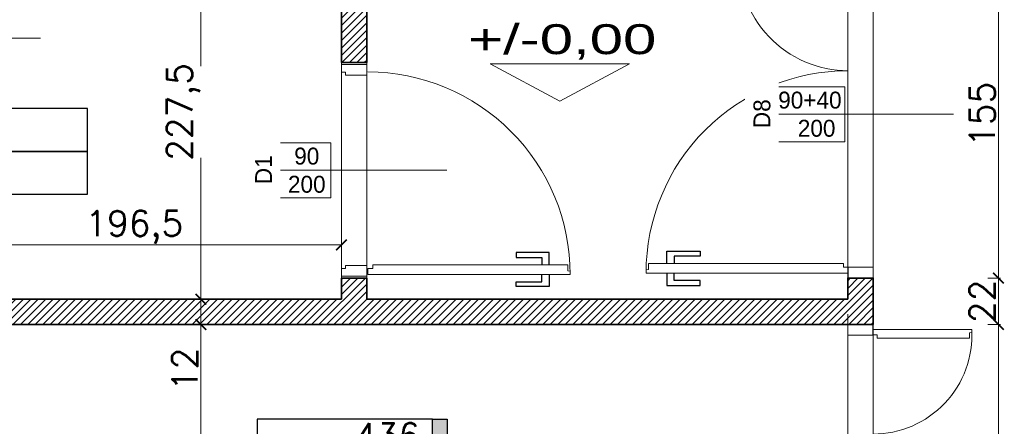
# Model space of a CAD drawing. Header units: millimetres. Extents: x -740 to 33545, y 5178 to 22494.
# Tile 182 of 256: x 10690 to 11156, y 10504 to 10697. Entities that reach past the tile are written whole.
import ezdxf
from ezdxf.lldxf.tags import DXFTag

# ---------------------------------------------------------------- set-up
doc = ezdxf.new("R2010")
doc.units = ezdxf.units.MM
doc.header["$MEASUREMENT"] = 0
doc.layers.get('Defpoints').update_dxf_attribs({"color": 252})
for name, color, linetype, lineweight in [('A_l.przerywana', 252, 'ICAD_ISO03W100', 9), ('A_opisy', 252, 'Continuous', 15), ('A_projektowane sciany', 252, 'Continuous', 35), ('A_ściany projektowane', 252, 'Continuous', 35), ('l.przerywana', 252, 'ICAD_ISO03W100', 5), ('l.wypełnien', 252, 'Continuous', 5), ('Nowe_820-G Rysunki Obrazki_Nr_pióra__23', 252, 'Continuous', 15), ('wymiarowanie', 252, 'Continuous', 9)]:
    doc.layers.add(name, color=color, linetype=linetype, lineweight=lineweight)
doc.layers.add('stolarka', color=252, linetype='Continuous')
doc.layers.add('tabelki opis', color=252, linetype='Continuous')
doc.styles.add('PROFILE', font='GOTHIC.TTF', dxfattribs={"width": 0.8})
doc.styles.add('styl2', font='simplex.shx')
tags = doc.linetypes.add('ICAD_ISO03W100', pattern=[30, 12, -18]).pattern_tags.tags
tags[6:7] = [DXFTag(74, 4), DXFTag(75, 0), DXFTag(340, '0'), DXFTag(46, 1.0), DXFTag(50, 0.0), DXFTag(44, 0.0), DXFTag(45, 0.0)]
tags[4:5] = [DXFTag(74, 4), DXFTag(75, 0), DXFTag(340, '0'), DXFTag(46, 1.0), DXFTag(50, 0.0), DXFTag(44, 0.0), DXFTag(45, 0.0)]
doc.dimstyles.new('Skala 1-50', dxfattribs={"dimtxt": 12, "dimasz": 5, "dimexe": 1, "dimexo": 1, "dimgap": 1.5, "dimtad": 1, "dimdec": 1, "dimrnd": 0.5, "dimtxsty": 'styl2', "dimblk": 'ARCHTICK', "dimcen": 5, "dimadec": 0, "dimazin": 0, "dimtfac": 1, "dimtdec": 1, "dimtmove": 1, "dimatfit": 3, "dimldrblk": 'ARCHTICK', "dimfxl": 0, "dimlwd": -1, "dimlwe": -1, "dimarcsym": 0})

# ---------------------------------------------------------------- blocks, each defined once
blk = doc.blocks.new('_ArchTick')
at = {"color": 0, "linetype": 'ByBlock', "const_width": 0.15}
blk.add_lwpolyline([(-0.5, -0.5), (0.5, 0.5)], dxfattribs=at)
blk = doc.blocks.new('*D1532')
at = {"layer": 'Defpoints', "color": 0}
for p in [(10775.93, 10552.52), (10791.66, 10552.52), (10791.66, 10402.52)]:
    blk.add_point(p, dxfattribs=at)
at = {"layer": 'wymiarowanie', "color": 0}
for p, q in [((10780.93, 10552.52), (10774.93, 10552.52)), ((10775.93, 10402.52), (10775.93, 10552.52)), ((10780.93, 10402.52), (10774.93, 10402.52))]:
    blk.add_line(p, q, dxfattribs=at)
at = {"layer": 'wymiarowanie', "color": 0, "xscale": 5, "yscale": 5, "zscale": 5}
for p, rotation in [((10775.93, 10552.52), 90), ((10775.93, 10402.52), 270)]:
    blk.add_blockref('_ArchTick', p, dxfattribs=dict(at, rotation=rotation))
at = {"layer": 'wymiarowanie', "color": 0, "insert": (10768.13, 10477.52), "char_height": 12, "attachment_point": 5, "rotation": 90, "style": 'styl2'}
blk.add_mtext('150', dxfattribs=at)
blk = doc.blocks.new('*D1533')
at = {"layer": 'Defpoints', "color": 0}
for p in [(10775.93, 10564.52), (10785.47, 10564.52), (10791.66, 10552.52)]:
    blk.add_point(p, dxfattribs=at)
at = {"layer": 'wymiarowanie', "color": 0}
for p, q in [((10780.93, 10564.52), (10774.93, 10564.52)), ((10775.93, 10552.52), (10775.93, 10564.52)), ((10780.93, 10552.52), (10774.93, 10552.52)), ((10775.93, 10552.52), (10775.93, 10522.06))]:
    blk.add_line(p, q, dxfattribs=at)
at = {"layer": 'wymiarowanie', "color": 0, "xscale": 5, "yscale": 5, "zscale": 5}
for p, rotation in [((10775.93, 10564.52), 90), ((10775.93, 10552.52), 270)]:
    blk.add_blockref('_ArchTick', p, dxfattribs=dict(at, rotation=rotation))
at = {"layer": 'wymiarowanie', "color": 0, "insert": (10768.28, 10531.32), "char_height": 12, "attachment_point": 5, "rotation": 90, "style": 'styl2'}
blk.add_mtext('12', dxfattribs=at)
blk = doc.blocks.new('*D1534')
at = {"layer": 'Defpoints', "color": 0}
for p in [(10775.93, 10791.99), (10785.47, 10791.99), (10785.47, 10564.52)]:
    blk.add_point(p, dxfattribs=at)
at = {"layer": 'wymiarowanie', "color": 0}
for p, q in [((10780.93, 10791.99), (10774.93, 10791.99)), ((10775.93, 10791.99), (10775.93, 10674.84)), ((10775.93, 10564.52), (10775.93, 10631.45)), ((10780.93, 10564.52), (10774.93, 10564.52))]:
    blk.add_line(p, q, dxfattribs=at)
at = {"layer": 'wymiarowanie', "color": 0, "xscale": 5, "yscale": 5, "zscale": 5}
for p, rotation in [((10775.93, 10791.99), 90), ((10775.93, 10564.52), 270)]:
    blk.add_blockref('_ArchTick', p, dxfattribs=dict(at, rotation=rotation))
at = {"layer": 'wymiarowanie', "color": 0, "insert": (10767.59, 10653.15), "char_height": 12, "attachment_point": 5, "rotation": 90, "style": 'styl2'}
blk.add_mtext('227,5', dxfattribs=at)
blk = doc.blocks.new('*D2590')
at = {"layer": 'Defpoints', "color": 0}
for p in [(10646.19, 10535.46), (11082.39, 10529.52), (11082.39, 10492)]:
    blk.add_point(p, dxfattribs=at)
at = {"layer": 'wymiarowanie', "color": 0}
for p, q in [((10646.19, 10497), (10646.19, 10491)), ((11082.39, 10497), (11082.39, 10491)), ((10646.19, 10492), (11082.39, 10492))]:
    blk.add_line(p, q, dxfattribs=at)
at = {"layer": 'wymiarowanie', "color": 0, "xscale": 5, "yscale": 5, "zscale": 5, "rotation": 180}
blk.add_blockref('_ArchTick', (10646.19, 10492), dxfattribs=at)
at = {"layer": 'wymiarowanie', "color": 0, "xscale": 5, "yscale": 5, "zscale": 5}
blk.add_blockref('_ArchTick', (11082.39, 10492), dxfattribs=at)
at = {"layer": 'wymiarowanie', "color": 0, "insert": (10864.29, 10499.8), "char_height": 12, "attachment_point": 5, "style": 'styl2'}
blk.add_mtext('436', dxfattribs=at)
blk = doc.blocks.new('*D2593')
at = {"layer": 'Defpoints', "color": 0}
for p in [(10842.47, 10590.24), (10646.19, 10564.52), (10842.47, 10564.52)]:
    blk.add_point(p, dxfattribs=at)
at = {"layer": 'wymiarowanie', "color": 0}
for p, q in [((10646.19, 10585.24), (10646.19, 10591.24)), ((10646.19, 10590.24), (10842.47, 10590.24)), ((10842.47, 10585.24), (10842.47, 10591.24))]:
    blk.add_line(p, q, dxfattribs=at)
at = {"layer": 'wymiarowanie', "color": 0, "xscale": 5, "yscale": 5, "zscale": 5, "rotation": 180}
blk.add_blockref('_ArchTick', (10646.19, 10590.24), dxfattribs=at)
at = {"layer": 'wymiarowanie', "color": 0, "xscale": 5, "yscale": 5, "zscale": 5}
blk.add_blockref('_ArchTick', (10842.47, 10590.24), dxfattribs=at)
at = {"layer": 'wymiarowanie', "color": 0, "insert": (10744.33, 10598.58), "char_height": 12, "attachment_point": 5, "style": 'styl2'}
blk.add_mtext('196,5', dxfattribs=at)
blk = doc.blocks.new('*D2833')
at = {"layer": 'Defpoints', "color": 0}
for p in [(11094.39, 10552.52), (11153.71, 10552.52), (11094.24, 10402.64)]:
    blk.add_point(p, dxfattribs=at)
at = {"layer": 'wymiarowanie', "color": 0}
for p, q in [((11148.71, 10552.52), (11154.71, 10552.52)), ((11153.71, 10402.64), (11153.71, 10552.52)), ((11148.71, 10402.64), (11154.71, 10402.64))]:
    blk.add_line(p, q, dxfattribs=at)
at = {"layer": 'wymiarowanie', "color": 0, "xscale": 5, "yscale": 5, "zscale": 5}
for p, rotation in [((11153.71, 10552.52), 90), ((11153.71, 10402.64), 270)]:
    blk.add_blockref('_ArchTick', p, dxfattribs=dict(at, rotation=rotation))
at = {"layer": 'wymiarowanie', "color": 0, "insert": (11145.91, 10477.58), "char_height": 12, "attachment_point": 5, "rotation": 90, "style": 'styl2'}
blk.add_mtext('150', dxfattribs=at)
blk = doc.blocks.new('*D2834')
at = {"layer": 'Defpoints', "color": 0}
for p in [(11094.39, 10574.52), (11153.71, 10574.52), (11094.39, 10552.52)]:
    blk.add_point(p, dxfattribs=at)
at = {"layer": 'wymiarowanie', "color": 0}
for p, q in [((11148.71, 10574.52), (11154.71, 10574.52)), ((11153.71, 10552.52), (11153.71, 10574.52)), ((11148.71, 10552.52), (11154.71, 10552.52))]:
    blk.add_line(p, q, dxfattribs=at)
at = {"layer": 'wymiarowanie', "color": 0, "xscale": 5, "yscale": 5, "zscale": 5}
for p, rotation in [((11153.71, 10574.52), 90), ((11153.71, 10552.52), 270)]:
    blk.add_blockref('_ArchTick', p, dxfattribs=dict(at, rotation=rotation))
at = {"layer": 'wymiarowanie', "color": 0, "insert": (11146.06, 10563.52), "char_height": 12, "attachment_point": 5, "rotation": 90, "style": 'styl2'}
blk.add_mtext('22', dxfattribs=at)
blk = doc.blocks.new('*D2835')
at = {"layer": 'Defpoints', "color": 0}
for p in [(11094.39, 10729.52), (11153.71, 10729.52), (11094.39, 10574.52)]:
    blk.add_point(p, dxfattribs=at)
at = {"layer": 'wymiarowanie', "color": 0}
for p, q in [((11148.71, 10729.52), (11154.71, 10729.52)), ((11153.71, 10574.52), (11153.71, 10729.52)), ((11148.71, 10574.52), (11154.71, 10574.52))]:
    blk.add_line(p, q, dxfattribs=at)
at = {"layer": 'wymiarowanie', "color": 0, "xscale": 5, "yscale": 5, "zscale": 5}
for p, rotation in [((11153.71, 10729.52), 90), ((11153.71, 10574.52), 270)]:
    blk.add_blockref('_ArchTick', p, dxfattribs=dict(at, rotation=rotation))
at = {"layer": 'wymiarowanie', "color": 0, "insert": (11146.06, 10652.02), "char_height": 12, "attachment_point": 5, "rotation": 90, "style": 'styl2'}
blk.add_mtext('155', dxfattribs=at)

msp = doc.modelspace()

# ---------------------------------------------------------------- hatches: boundary and pattern name
at = {"layer": 'l.wypełnien'}
h = msp.add_hatch(dxfattribs=at)
h.set_pattern_fill('ANSI31', color=256, scale=20, style=0)
h.paths.add_polyline_path([(10646.19, 10552.52), (10646.19, 10564.52), (10842.47, 10564.52), (10842.47, 10574.52), (10854.47, 10574.52), (10854.47, 10564.52), (11082.39, 10564.52), (11082.53, 10574.58), (11094.39, 10574.58), (11094.39, 10552.52), (10854.92, 10552.52)])
h.paths.add_polyline_path([(10842.47, 10676.52), (10854.47, 10676.52), (10854.47, 10791.99), (10842.47, 10791.99)])
h.paths.add_polyline_path([(10670.47, 10696.99), (10682.47, 10696.99), (10682.47, 10791.99), (10670.47, 10791.99)])
h.paths.add_polyline_path([(11082.39, 10729.46), (11094.39, 10729.46), (11094.39, 10791.99), (11082.39, 10791.99)])
at = {"layer": 'tabelki opis'}
msp.add_hatch(color=256, dxfattribs=at).paths.add_polyline_path([(10892.61, 10474.43), (10892.61, 10507.69), (10885.65, 10507.69), (10885.65, 10474.43)])

# ---------------------------------------------------------------- linework, layer by layer
at = {"layer": 'A_l.przerywana', "ltscale": 0.3}
for p, q in [((11082.39, 10729.52), (11082.39, 10574.52)), ((11094.39, 10729.52), (11094.39, 10574.52)), ((11082.39, 10557.52), (11082.39, 10402.52)), ((11094.39, 10557.52), (11094.39, 10402.52))]:
    msp.add_line(p, q, dxfattribs=at)
for points in [[(10842.47, 10676.52), (10854.47, 10676.52)], [(10854.47, 10574.52), (10842.47, 10574.52)]]:
    msp.add_lwpolyline(points, dxfattribs=at)
at = {"layer": 'A_projektowane sciany'}
for p, q in [((10842.47, 10676.52), (10854.47, 10676.52)), ((10842.47, 10574.52), (10854.47, 10574.52))]:
    msp.add_line(p, q, dxfattribs=at)
for points in [[(10646.19, 10564.52), (10842.47, 10564.52)], [(11082.39, 10564.52), (10854.47, 10564.52)], [(10854.92, 10552.52), (10646.19, 10552.52)], [(11094.39, 10552.52), (10854.47, 10552.52)]]:
    msp.add_lwpolyline(points, dxfattribs=at)
at = {"layer": 'A_ściany projektowane'}
for p, q in [((10842.47, 10791.99), (10842.47, 10676.52)), ((10854.47, 10791.99), (10854.47, 10676.52)), ((10842.47, 10574.52), (10842.47, 10564.52)), ((10854.47, 10574.52), (10854.47, 10564.52)), ((11082.39, 10574.58), (11082.39, 10564.52)), ((11082.39, 10574.52), (11094.39, 10574.52)), ((11094.39, 10574.58), (11094.39, 10552.52)), ((11094.39, 10552.52), (11082.39, 10552.52))]:
    msp.add_line(p, q, dxfattribs=at)
at = {"layer": 'l.przerywana', "ltscale": 0.3}
for centre, radius, start, end in [((11082.53, 10724.44), 51.8, 176.9179, 269.9993), ((11094.24, 10547.63), 46.93, 270.0007, 3.0821)]:
    msp.add_arc(centre, radius, start, end, dxfattribs=at)
at = {"layer": 'Nowe_820-G Rysunki Obrazki_Nr_pióra__23', "linetype": 'Continuous', "lineweight": 15}
for points in [[(11082.53, 10579.66), (11082.53, 10574.58)], [(11094.39, 10579.66), (11082.53, 10579.66)], [(11087.61, 10579.66), (11090.15, 10579.66)], [(11094.39, 10574.58), (11094.39, 10579.66)], [(11082.53, 10574.58), (11094.39, 10574.58)], [(11082.53, 10574.58), (11094.39, 10574.58)], [(11082.39, 10547.5), (11082.39, 10552.58)], [(11094.24, 10552.58), (11094.24, 10547.5)], [(11094.24, 10547.5), (11082.39, 10547.5)], [(11086.62, 10547.5), (11089.16, 10547.5)]]:
    msp.add_lwpolyline(points, dxfattribs=at)
at = {"layer": 'stolarka', "lineweight": 9}
for points in [[(10844.45, 10670.47), (10844.45, 10671.99), (10842.47, 10671.99), (10842.47, 10675.52), (10854.47, 10675.52), (10854.47, 10670.47), (10844.45, 10670.47)], [(10844.45, 10580.52), (10844.45, 10579.01), (10842.47, 10579.01), (10842.47, 10575.47), (10854.47, 10575.47), (10854.47, 10580.52), (10844.45, 10580.52)], [(10855.05, 10579.06), (10855.05, 10576.27), (10950.82, 10576.27), (10950.8, 10577.78), (10949.65, 10577.96), (10949.65, 10580.8), (10857.35, 10580.8), (10857.35, 10579.06), (10855.05, 10579.06)], [(11082.53, 10579.66), (11082.53, 10576.88), (10986.77, 10576.88), (10986.78, 10578.38), (10987.93, 10578.56), (10987.93, 10581.4), (11080.23, 10581.4), (11080.23, 10579.66), (11082.53, 10579.66)], [(11094.24, 10547.63), (11094.24, 10550.16), (11141.1, 10550.16), (11141.09, 10548.8), (11140.05, 10548.63), (11140.05, 10546.06), (11096.33, 10546.06), (11096.33, 10547.63), (11094.24, 10547.63)]]:
    msp.add_lwpolyline(points, dxfattribs=at)
at = {"layer": 'stolarka'}
for points in [[(10940.9, 10580.8), (10940.9, 10586.6), (10925.24, 10586.6), (10925.24, 10584.28), (10937.42, 10584.28), (10937.42, 10580.8)], [(10996.68, 10581.4), (10996.68, 10587.21), (11012.35, 10587.21), (11012.35, 10584.88), (11000.16, 10584.88), (11000.16, 10581.4)], [(10940.9, 10576.27), (10940.9, 10570.47), (10925.24, 10570.47), (10925.24, 10572.79), (10937.42, 10572.79), (10937.42, 10576.27)], [(10996.68, 10576.88), (10996.68, 10571.08), (11012.35, 10571.08), (11012.35, 10573.4), (11000.16, 10573.4), (11000.16, 10576.88)]]:
    msp.add_lwpolyline(points, dxfattribs=at)
at = {"layer": 'stolarka', "linetype": 'ICAD_ISO03W100', "lineweight": 13, "ltscale": 0.3}
for centre, start, end in [((10855.05, 10576.27), 359.9469, 89.9997), ((11082.54, 10576.88), 90.0003, 180.0531)]:
    msp.add_arc(centre, 95.77, start, end, dxfattribs=at)
at = {"layer": 'tabelki opis'}
for points in [[(10557.41, 10634.49), (10722.14, 10634.49), (10722.14, 10654.76), (10557.41, 10654.76), (10557.41, 10634.49)], [(10557.41, 10614.21), (10722.14, 10614.21), (10722.14, 10634.49), (10557.41, 10634.49), (10557.41, 10614.21)], [(10885.65, 10507.69), (10802.49, 10507.69), (10802.49, 10474.43), (10885.65, 10474.43), (10885.65, 10507.69)]]:
    msp.add_lwpolyline(points, dxfattribs=at)
msp.add_lwpolyline([(10892.61, 10474.43), (10885.65, 10474.43), (10885.65, 10507.69), (10892.61, 10507.69)], close=True, dxfattribs=at)
at = {"layer": 'wymiarowanie'}
msp.add_line((10619.98, 10688.03), (10699.87, 10688.03), dxfattribs=at)
at = {"layer": 'wymiarowanie', "linetype": 'ByBlock'}
msp.add_lwpolyline([(10945.92, 10658.16), (10978.87, 10675.89), (10912.97, 10675.89)], close=True, dxfattribs=at)

# ---------------------------------------------------------------- texts
at = {"layer": 'tabelki opis', "char_height": 10.24, "width": 164.736, "attachment_point": 1}
for s, insert in [('\\pi37.53728;{\\fCentury Gothic|b0|i1|c238|p34;WÓZKOWNIA}', (10557.41, 10652)), ('\\pi31.71072;{\\fCentury Gothic|b0|i1|c238|p34;SZATNIA DZIECI}', (10367.41, 10652))]:
    msp.add_mtext(s, dxfattribs=dict(at, insert=insert))
at = {"layer": 'wymiarowanie', "style": 'PROFILE', "width": 1.5}
msp.add_text('+/-0,00', height=14.149, dxfattribs=at).set_placement((10902.5, 10680.49))

# ---------------------------------------------------------------- dimensions: what is measured, and where the dimension line sits
at = {"layer": 'wymiarowanie'}
for base, p1, p2, picture, middle in [((10775.93, 10791.99), (10785.47, 10564.52), (10785.47, 10791.99), '*D1534', (10775.93, 10653.15)), ((10775.93, 10564.52), (10791.66, 10552.52), (10785.47, 10564.52), '*D1533', (10775.93, 10531.32))]:
    dim = msp.add_linear_dim(base=base, p1=p1, p2=p2, angle=90, dimstyle='Skala 1-50', dxfattribs=at)
    dim.commit()
    dim.dimension.update_dxf_attribs({"geometry": picture, "text_midpoint": middle, "dimtype": 160})
for base, p1, p2, picture, middle in [((11153.71, 10574.52), (11094.39, 10552.52), (11094.39, 10574.52), '*D2834', (11146.06, 10563.52)), ((10775.93, 10552.52), (10791.66, 10402.52), (10791.66, 10552.52), '*D1532', (10768.13, 10477.52)), ((11153.71, 10552.52), (11094.24, 10402.64), (11094.39, 10552.52), '*D2833', (11145.91, 10477.58))]:
    dim = msp.add_linear_dim(base=base, p1=p1, p2=p2, angle=90, dimstyle='Skala 1-50', dxfattribs=at)
    dim.commit()
    dim.dimension.update_dxf_attribs({"geometry": picture, "text_midpoint": middle})
dim = msp.add_linear_dim(base=(11082.39, 10492), p1=(10646.19, 10535.46), p2=(11082.39, 10529.52), dimstyle='Skala 1-50', dxfattribs=at)
dim.commit()
dim.dimension.update_dxf_attribs({"geometry": '*D2590', "text_midpoint": (10864.29, 10499.8)})

# ---------------------------------------------------------------- next in the draw order: texts
at = {"layer": 'A_opisy', "ltscale": 0.3, "insert": (10824.47, 10625.52), "char_height": 8, "width": 26, "attachment_point": 5, "bg_fill": 2}
msp.add_mtext('\\pi3.19200;{\\fCentury Gothic|b0|i0|c238|p0;90}\\P{\\fCentury Gothic|b0|i0|c238|p0;200}', dxfattribs=at)

# ---------------------------------------------------------------- next in the draw order: linework, layer by layer
at = {"layer": 'A_opisy'}
msp.add_line((10892.47, 10625.52), (10837.47, 10625.52), dxfattribs=at)
at = {"layer": 'A_opisy', "lineweight": 30, "ltscale": 0.3}
msp.add_lwpolyline([(10798.47, 10612.52), (10798.47, 10638.52), (10811.47, 10638.52), (10811.47, 10612.52)], close=True, dxfattribs=at)
at = {"layer": 'A_opisy', "ltscale": 0.3}
for points in [[(10811.47, 10638.52), (10837.47, 10638.52), (10837.47, 10625.52), (10811.47, 10625.52)], [(10811.47, 10625.52), (10837.47, 10625.52), (10837.47, 10612.52), (10811.47, 10612.52)]]:
    msp.add_lwpolyline(points, close=True, dxfattribs=at)
at = {"layer": 'l.przerywana', "ltscale": 0.3}
msp.add_lwpolyline([(10842.47, 10676.52), (10854.47, 10676.52), (10854.47, 10574.52), (10842.47, 10574.52)], close=True, dxfattribs=at)

# ---------------------------------------------------------------- next in the draw order: texts
at = {"layer": 'wymiarowanie', "insert": (5416.61, 10685.24), "char_height": 12, "width": 621.5287, "attachment_point": 1}
msp.add_mtext('\\pi202.60874;{\\fCentury Gothic|b0|i0|c238|p34;Pokrycie dachowe projektowana blachodachówka}\\P\\pi470.78474;{\\fCentury Gothic|b0|i0|c238|p34;w kolorze RAL 7016}', dxfattribs=at)

# ---------------------------------------------------------------- next in the draw order: texts
at = {"layer": 'A_opisy', "ltscale": 0.3, "insert": (11064.39, 10652.02), "char_height": 8, "width": 26, "attachment_point": 5, "bg_fill": 2}
msp.add_mtext('{\\fCentury Gothic|b0|i0|c238|p0;90+40}\\P\\pi6.34800;{\\fCentury Gothic|b0|i0|c238|p0;200}', dxfattribs=at)
at = {"layer": 'A_opisy', "ltscale": 0.3, "insert": (10805.59, 10625.78), "char_height": 8, "width": 26, "attachment_point": 5, "rotation": 90, "bg_fill": 2}
msp.add_mtext('{\\fCentury Gothic|b0|i0|c238|p0;D1}', dxfattribs=at)

# ---------------------------------------------------------------- next in the draw order: linework, layer by layer
at = {"layer": 'A_opisy'}
msp.add_line((11132.39, 10652.02), (11077.39, 10652.02), dxfattribs=at)
at = {"layer": 'A_opisy', "lineweight": 30, "ltscale": 0.3}
msp.add_lwpolyline([(11034.58, 10639.02), (11034.58, 10665.02), (11047.58, 10665.02), (11047.58, 10639.02)], close=True, dxfattribs=at)
at = {"layer": 'A_opisy', "ltscale": 0.3}
for points in [[(11047.58, 10665.02), (11080.91, 10665.02), (11080.91, 10652.02), (11047.58, 10652.02)], [(11047.58, 10652.02), (11080.91, 10652.02), (11080.91, 10639.02), (11047.58, 10639.02)]]:
    msp.add_lwpolyline(points, close=True, dxfattribs=at)

# ---------------------------------------------------------------- next in the draw order: dimensions: what is measured, and where the dimension line sits
at = {"layer": 'wymiarowanie'}
dim = msp.add_linear_dim(base=(11153.71, 10729.52), p1=(11094.39, 10574.52), p2=(11094.39, 10729.52), angle=90, dimstyle='Skala 1-50', dxfattribs=at)
dim.commit()
dim.dimension.update_dxf_attribs({"geometry": '*D2835', "text_midpoint": (11146.06, 10652.02)})
dim = msp.add_linear_dim(base=(10842.47, 10590.24), p1=(10646.19, 10564.52), p2=(10842.47, 10564.52), dimstyle='Skala 1-50', dxfattribs=at)
dim.commit()
dim.dimension.update_dxf_attribs({"geometry": '*D2593', "text_midpoint": (10744.33, 10598.58)})

# ---------------------------------------------------------------- next in the draw order: texts
at = {"layer": 'A_opisy', "ltscale": 0.3, "insert": (11041.7, 10652.28), "char_height": 8, "width": 26, "attachment_point": 5, "rotation": 90, "bg_fill": 2}
msp.add_mtext('{\\fCentury Gothic|b0|i0|c238|p0;D8}', dxfattribs=at)

doc.saveas('drawing.dxf')
